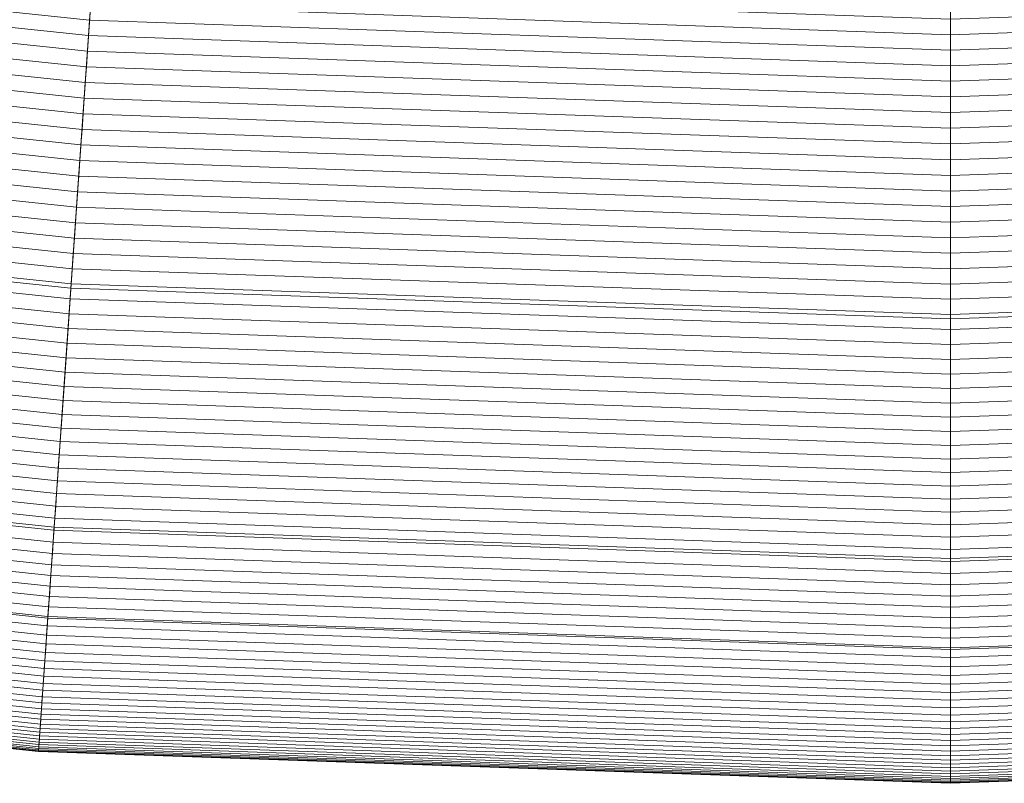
# Model space of a CAD drawing. Header units: centimetres. Extents: x -21.9 to 23.1, y -23 to 22.
# Tile 48 of 191: x -1 to 0.7, y -23 to -21.7. Entities that reach past the tile are written whole.
import ezdxf

# ---------------------------------------------------------------- set-up
doc = ezdxf.new("R2010")
doc.units = ezdxf.units.CM
doc.header["$LTSCALE"] = 2.54
doc.layers.add('Lucido design-1', color=7, linetype='Continuous')

# ---------------------------------------------------------------- blocks, each defined once
blk = doc.blocks.new('Gruppo-2-1')
at = {"color": 5, "linetype": 'Continuous', "lineweight": 9}
for points in [[(-1.4964, -10.2915, -940.4271), (-0.809, -10.4127, -940.4271), (-2.4934, -22.3979, -940.4271), (-4.0127, -22.13, -940.4271)], [(-1.4964, -10.2915, -940.4271), (-0.809, -10.4127, -940.4271), (-2.4934, -22.3979, -940.4271), (-4.0127, -22.13, -940.4271)], [(-0.809, -10.4127, -940.4271), (-0.1148, -10.4856, -940.4271), (-0.9591, -22.5591, -940.4271), (-2.4934, -22.3979, -940.4271)], [(-0.809, -10.4127, -940.4271), (-0.1148, -10.4856, -940.4271), (-0.9591, -22.5591, -940.4271), (-2.4934, -22.3979, -940.4271)], [(-0.1148, -10.4856, -940.4271), (0.5828, -10.51, -940.4271), (0.5828, -22.613, -940.4271), (-0.9591, -22.5591, -940.4271)], [(-0.1148, -10.4856, -940.4271), (0.5828, -10.51, -940.4271), (0.5828, -22.613, -940.4271), (-0.9591, -22.5591, -940.4271)], [(0.5828, -10.51, -940.4271), (1.2803, -10.4856, -940.4271), (2.1246, -22.5591, -940.4271), (0.5828, -22.613, -940.4271)], [(0.5828, -10.51, -940.4271), (1.2803, -10.4856, -940.4271), (2.1246, -22.5591, -940.4271), (0.5828, -22.613, -940.4271)], [(0.5828, -10.51, -940.4271), (0.5828, -22.613, -940.4271), (0.5828, -22.613, -940.4271)], [(0.5828, -10.51, -940.4271), (0.5828, -22.613, -940.4271), (0.5828, -22.613, -940.4271)], [(-2.5472, -22.7811, -1001.3271), (-0.9861, -22.9452, -1001.3271), (-0.2613, -12.5805, -1001.3271), (-1.1012, -12.4922, -1001.3271)], [(-2.4934, -22.3979, -1001.3271), (-0.9591, -22.5591, -1001.3271), (-0.2613, -12.5805, -1001.3271), (-1.1012, -12.4922, -1001.3271)], [(-1.1012, -12.4922, -1010.9271), (-0.2613, -12.5805, -1010.9271), (-0.9303, -22.1484, -1010.9271), (-2.4361, -21.9901, -1010.9271)], [(-0.9861, -22.9452, -1001.3271), (0.5828, -23, -1001.3271), (0.5828, -12.61, -1001.3271), (-0.2613, -12.5805, -1001.3271)], [(-0.9591, -22.5591, -1001.3271), (0.5828, -22.613, -1001.3271), (0.5828, -12.61, -1001.3271), (-0.2613, -12.5805, -1001.3271)], [(-0.2613, -12.5805, -1010.9271), (0.5828, -12.61, -1010.9271), (0.5828, -22.2012, -1010.9271), (-0.9303, -22.1484, -1010.9271)], [(0.5828, -23, -1001.3271), (2.1516, -22.9452, -1001.3271), (1.4268, -12.5805, -1001.3271), (0.5828, -12.61, -1001.3271)], [(0.5828, -12.61, -1010.9271), (1.4268, -12.5805, -1010.9271), (2.0959, -22.1484, -1010.9271), (0.5828, -22.2012, -1010.9271)], [(0.5828, -22.613, -1001.3271), (2.1246, -22.5591, -1001.3271), (1.4268, -12.5805, -1001.3271), (0.5828, -12.61, -1001.3271)], [(0.5828, -23, -1001.3271), (0.5828, -12.61, -1001.3271), (0.5828, -12.61, -1001.3271)], [(0.5828, -23, -1001.3271), (0.5828, -23, -1001.3271), (0.5828, -12.61, -1001.3271)], [(0.5828, -12.61, -1010.9271), (0.5828, -22.2012, -1010.9271), (0.5828, -22.2012, -1010.9271)], [(0.5828, -22.613, -1001.3271), (0.5828, -12.61, -1001.3271), (0.5828, -12.61, -1001.3271)], [(-2.3717, -21.5322, -922.9392), (-0.8981, -21.6871, -922.9392), (-0.8962, -21.6605, -922.9434), (-2.368, -21.5058, -922.9434)], [(-2.3754, -21.5587, -922.9355), (-0.9, -21.7138, -922.9355), (-0.8981, -21.6871, -922.9392), (-2.3717, -21.5322, -922.9392)], [(-2.3792, -21.5853, -922.9325), (-0.9018, -21.7405, -922.9325), (-0.9, -21.7138, -922.9355), (-2.3754, -21.5587, -922.9355)], [(-2.3829, -21.6119, -922.9302), (-0.9037, -21.7674, -922.9302), (-0.9018, -21.7405, -922.9325), (-2.3792, -21.5853, -922.9325)], [(-2.3867, -21.6386, -922.9286), (-0.9056, -21.7943, -922.9286), (-0.9037, -21.7674, -922.9302), (-2.3829, -21.6119, -922.9302)], [(-2.3904, -21.6653, -922.9276), (-0.9075, -21.8212, -922.9276), (-0.9056, -21.7943, -922.9286), (-2.3867, -21.6386, -922.9286)], [(-0.8962, -21.6605, -922.9434), (0.5828, -21.7122, -922.9434), (0.5828, -21.6856, -922.9484), (-0.8944, -21.634, -922.9484)], [(0.5828, -21.7122, -922.9434), (2.0618, -21.6605, -922.9434), (2.0599, -21.634, -922.9484), (0.5828, -21.6856, -922.9484)], [(-0.8981, -21.6871, -922.9392), (0.5828, -21.7388, -922.9392), (0.5828, -21.7122, -922.9434), (-0.8962, -21.6605, -922.9434)], [(0.5828, -21.7388, -922.9392), (2.0636, -21.6871, -922.9392), (2.0618, -21.6605, -922.9434), (0.5828, -21.7122, -922.9434)], [(-2.3942, -21.692, -922.9271), (-0.9093, -21.8481, -922.9271), (-0.9075, -21.8212, -922.9276), (-2.3904, -21.6653, -922.9276)], [(-2.3979, -21.7188, -922.9276), (-0.9112, -21.875, -922.9276), (-0.9093, -21.8481, -922.9271), (-2.3942, -21.692, -922.9271)], [(-2.3942, -21.692, -922.9271), (-0.9093, -21.8481, -922.9271), (-2.3942, -21.692, -922.9271)], [(-2.3942, -21.692, -922.9271), (-0.9093, -21.8481, -922.9271), (-0.9093, -21.8481, -922.9271)], [(-0.9, -21.7138, -922.9355), (0.5828, -21.7656, -922.9355), (0.5828, -21.7388, -922.9392), (-0.8981, -21.6871, -922.9392)], [(0.5828, -21.7122, -922.9434), (0.5828, -21.6856, -922.9484), (0.5828, -21.6856, -922.9484)], [(0.5828, -21.7656, -922.9355), (2.0655, -21.7138, -922.9355), (2.0636, -21.6871, -922.9392), (0.5828, -21.7388, -922.9392)], [(-2.4017, -21.7455, -922.9286), (-0.9131, -21.9019, -922.9286), (-0.9112, -21.875, -922.9276), (-2.3979, -21.7188, -922.9276)], [(-0.9018, -21.7405, -922.9325), (0.5828, -21.7924, -922.9325), (0.5828, -21.7656, -922.9355), (-0.9, -21.7138, -922.9355)], [(0.5828, -21.7388, -922.9392), (0.5828, -21.7122, -922.9434), (0.5828, -21.7122, -922.9434)], [(0.5828, -21.7924, -922.9325), (2.0673, -21.7405, -922.9325), (2.0655, -21.7138, -922.9355), (0.5828, -21.7656, -922.9355)], [(-0.9037, -21.7674, -922.9302), (0.5828, -21.8193, -922.9302), (0.5828, -21.7924, -922.9325), (-0.9018, -21.7405, -922.9325)], [(0.5828, -21.7656, -922.9355), (0.5828, -21.7388, -922.9392), (0.5828, -21.7388, -922.9392)], [(0.5828, -21.8193, -922.9302), (2.0692, -21.7674, -922.9302), (2.0673, -21.7405, -922.9325), (0.5828, -21.7924, -922.9325)], [(-2.4054, -21.7721, -922.9302), (-0.915, -21.9288, -922.9302), (-0.9131, -21.9019, -922.9286), (-2.4017, -21.7455, -922.9286)], [(-2.4092, -21.7988, -922.9325), (-0.9169, -21.9556, -922.9325), (-0.915, -21.9288, -922.9302), (-2.4054, -21.7721, -922.9302)], [(-0.9056, -21.7943, -922.9286), (0.5828, -21.8462, -922.9286), (0.5828, -21.8193, -922.9302), (-0.9037, -21.7674, -922.9302)], [(0.5828, -21.7924, -922.9325), (0.5828, -21.7656, -922.9355), (0.5828, -21.7656, -922.9355)], [(0.5828, -21.8462, -922.9286), (2.0711, -21.7943, -922.9286), (2.0692, -21.7674, -922.9302), (0.5828, -21.8193, -922.9302)], [(-0.9075, -21.8212, -922.9276), (0.5828, -21.8732, -922.9276), (0.5828, -21.8462, -922.9286), (-0.9056, -21.7943, -922.9286)], [(0.5828, -21.8193, -922.9302), (0.5828, -21.7924, -922.9325), (0.5828, -21.7924, -922.9325)], [(0.5828, -21.8732, -922.9276), (2.073, -21.8212, -922.9276), (2.0711, -21.7943, -922.9286), (0.5828, -21.8462, -922.9286)], [(-2.4129, -21.8253, -922.9355), (-0.9187, -21.9824, -922.9355), (-0.9169, -21.9556, -922.9325), (-2.4092, -21.7988, -922.9325)], [(-2.4166, -21.8518, -922.9392), (-0.9206, -22.0091, -922.9392), (-0.9187, -21.9824, -922.9355), (-2.4129, -21.8253, -922.9355)], [(-0.9093, -21.8481, -922.9271), (0.5828, -21.9002, -922.9271), (0.5828, -21.8732, -922.9276), (-0.9075, -21.8212, -922.9276)], [(0.5828, -21.8462, -922.9286), (0.5828, -21.8193, -922.9302), (0.5828, -21.8193, -922.9302)], [(0.5828, -21.9002, -922.9271), (2.0749, -21.8481, -922.9271), (2.073, -21.8212, -922.9276), (0.5828, -21.8732, -922.9276)], [(0.5828, -21.8732, -922.9276), (0.5828, -21.8462, -922.9286), (0.5828, -21.8462, -922.9286)], [(-2.4203, -21.8782, -922.9434), (-0.9225, -22.0357, -922.9434), (-0.9206, -22.0091, -922.9392), (-2.4166, -21.8518, -922.9392)], [(-0.9112, -21.875, -922.9276), (0.5828, -21.9272, -922.9276), (0.5828, -21.9002, -922.9271), (-0.9093, -21.8481, -922.9271)], [(-0.9093, -21.8481, -922.9271), (0.5828, -21.9002, -922.9271), (-0.9093, -21.8481, -922.9271)], [(-0.9093, -21.8481, -922.9271), (0.5828, -21.9002, -922.9271), (0.5828, -21.9002, -922.9271)], [(0.5828, -21.9002, -922.9271), (2.0749, -21.8481, -922.9271), (0.5828, -21.9002, -922.9271)], [(0.5828, -21.9002, -922.9271), (2.0749, -21.8481, -922.9271), (2.0749, -21.8481, -922.9271)], [(0.5828, -21.9272, -922.9276), (2.0767, -21.875, -922.9276), (2.0749, -21.8481, -922.9271), (0.5828, -21.9002, -922.9271)], [(-2.424, -21.9045, -922.9484), (-0.9243, -22.0621, -922.9484), (-0.9225, -22.0357, -922.9434), (-2.4203, -21.8782, -922.9434)], [(-0.9131, -21.9019, -922.9286), (0.5828, -21.9542, -922.9286), (0.5828, -21.9272, -922.9276), (-0.9112, -21.875, -922.9276)], [(0.5828, -21.9002, -922.9271), (0.5828, -21.8732, -922.9276), (0.5828, -21.8732, -922.9276)], [(0.5828, -21.9542, -922.9286), (2.0786, -21.9019, -922.9286), (2.0767, -21.875, -922.9276), (0.5828, -21.9272, -922.9276)], [(-2.4277, -21.9306, -922.954), (-0.9262, -22.0885, -922.954), (-0.9243, -22.0621, -922.9484), (-2.424, -21.9045, -922.9484)], [(-0.915, -21.9288, -922.9302), (0.5828, -21.9811, -922.9302), (0.5828, -21.9542, -922.9286), (-0.9131, -21.9019, -922.9286)], [(0.5828, -21.9272, -922.9276), (0.5828, -21.9002, -922.9271), (0.5828, -21.9002, -922.9271)], [(0.5828, -21.9811, -922.9302), (2.0805, -21.9288, -922.9302), (2.0786, -21.9019, -922.9286), (0.5828, -21.9542, -922.9286)], [(-2.4314, -21.9567, -922.9602), (-0.928, -22.1147, -922.9602), (-0.9262, -22.0885, -922.954), (-2.4277, -21.9306, -922.954)], [(-0.9169, -21.9556, -922.9325), (0.5828, -22.008, -922.9325), (0.5828, -21.9811, -922.9302), (-0.915, -21.9288, -922.9302)], [(0.5828, -21.9542, -922.9286), (0.5828, -21.9272, -922.9276), (0.5828, -21.9272, -922.9276)], [(0.5828, -22.008, -922.9325), (2.0824, -21.9556, -922.9325), (2.0805, -21.9288, -922.9302), (0.5828, -21.9811, -922.9302)], [(-2.435, -21.9825, -922.9671), (-0.9298, -22.1407, -922.9671), (-0.928, -22.1147, -922.9602), (-2.4314, -21.9567, -922.9602)], [(-0.9187, -21.9824, -922.9355), (0.5828, -22.0348, -922.9355), (0.5828, -22.008, -922.9325), (-0.9169, -21.9556, -922.9325)], [(0.5828, -21.9811, -922.9302), (0.5828, -21.9542, -922.9286), (0.5828, -21.9542, -922.9286)], [(0.5828, -22.0348, -922.9355), (2.0843, -21.9824, -922.9355), (2.0824, -21.9556, -922.9325), (0.5828, -22.008, -922.9325)], [(0.5828, -22.008, -922.9325), (0.5828, -21.9811, -922.9302), (0.5828, -21.9811, -922.9302)], [(-2.4361, -21.9901, -1010.1271), (-0.9303, -22.1484, -1010.1271), (-0.9861, -22.9452, -1010.1271), (-2.5472, -22.7811, -1010.1271)], [(-2.4386, -22.0082, -922.9746), (-0.9316, -22.1666, -922.9746), (-0.9298, -22.1407, -922.9671), (-2.435, -21.9825, -922.9671)], [(-2.4361, -21.9901, -1010.9271), (-0.9303, -22.1484, -1010.9271), (-0.9303, -22.1484, -1010.1271), (-2.4361, -21.9901, -1010.1271)], [(-0.9206, -22.0091, -922.9392), (0.5828, -22.0616, -922.9392), (0.5828, -22.0348, -922.9355), (-0.9187, -21.9824, -922.9355)], [(0.5828, -22.0616, -922.9392), (2.0861, -22.0091, -922.9392), (2.0843, -21.9824, -922.9355), (0.5828, -22.0348, -922.9355)], [(-2.4422, -22.0337, -922.9828), (-0.9334, -22.1922, -922.9828), (-0.9316, -22.1666, -922.9746), (-2.4386, -22.0082, -922.9746)], [(-0.9225, -22.0357, -922.9434), (0.5828, -22.0882, -922.9434), (0.5828, -22.0616, -922.9392), (-0.9206, -22.0091, -922.9392)], [(0.5828, -22.0348, -922.9355), (0.5828, -22.008, -922.9325), (0.5828, -22.008, -922.9325)], [(0.5828, -22.0882, -922.9434), (2.088, -22.0357, -922.9434), (2.0861, -22.0091, -922.9392), (0.5828, -22.0616, -922.9392)], [(-2.4457, -22.0589, -922.9915), (-0.9352, -22.2177, -922.9915), (-0.9334, -22.1922, -922.9828), (-2.4422, -22.0337, -922.9828)], [(-0.9243, -22.0621, -922.9484), (0.5828, -22.1148, -922.9484), (0.5828, -22.0882, -922.9434), (-0.9225, -22.0357, -922.9434)], [(0.5828, -22.0616, -922.9392), (0.5828, -22.0348, -922.9355), (0.5828, -22.0348, -922.9355)], [(0.5828, -22.1148, -922.9484), (2.0898, -22.0621, -922.9484), (2.088, -22.0357, -922.9434), (0.5828, -22.0882, -922.9434)], [(-2.4493, -22.084, -923.0009), (-0.937, -22.2429, -923.0009), (-0.9352, -22.2177, -922.9915), (-2.4457, -22.0589, -922.9915)], [(-0.9262, -22.0885, -922.954), (0.5828, -22.1412, -922.954), (0.5828, -22.1148, -922.9484), (-0.9243, -22.0621, -922.9484)], [(0.5828, -22.0882, -922.9434), (0.5828, -22.0616, -922.9392), (0.5828, -22.0616, -922.9392)], [(0.5828, -22.1412, -922.954), (2.0917, -22.0885, -922.954), (2.0898, -22.0621, -922.9484), (0.5828, -22.1148, -922.9484)], [(-2.4528, -22.1088, -923.011), (-0.9387, -22.2679, -923.011), (-0.937, -22.2429, -923.0009), (-2.4493, -22.084, -923.0009)], [(-0.928, -22.1147, -922.9602), (0.5828, -22.1674, -922.9602), (0.5828, -22.1412, -922.954), (-0.9262, -22.0885, -922.954)], [(0.5828, -22.1148, -922.9484), (0.5828, -22.0882, -922.9434), (0.5828, -22.0882, -922.9434)], [(0.5828, -22.1674, -922.9602), (2.0935, -22.1147, -922.9602), (2.0917, -22.0885, -922.954), (0.5828, -22.1412, -922.954)], [(-2.4562, -22.1334, -923.0216), (-0.9404, -22.2927, -923.0216), (-0.9387, -22.2679, -923.011), (-2.4528, -22.1088, -923.011)], [(-0.9298, -22.1407, -922.9671), (0.5828, -22.1935, -922.9671), (0.5828, -22.1674, -922.9602), (-0.928, -22.1147, -922.9602)], [(0.5828, -22.1935, -922.9671), (2.0953, -22.1407, -922.9671), (2.0935, -22.1147, -922.9602), (0.5828, -22.1674, -922.9602)], [(0.5828, -22.1412, -922.954), (0.5828, -22.1148, -922.9484), (0.5828, -22.1148, -922.9484)], [(-2.4596, -22.1577, -923.0328), (-0.9421, -22.3172, -923.0328), (-0.9404, -22.2927, -923.0216), (-2.4562, -22.1334, -923.0216)], [(-0.9303, -22.1484, -1010.1271), (0.5828, -22.2012, -1010.1271), (0.5828, -23, -1010.1271), (-0.9861, -22.9452, -1010.1271)], [(-0.9316, -22.1666, -922.9746), (0.5828, -22.2194, -922.9746), (0.5828, -22.1935, -922.9671), (-0.9298, -22.1407, -922.9671)], [(-0.9303, -22.1484, -1010.9271), (0.5828, -22.2012, -1010.9271), (0.5828, -22.2012, -1010.1271), (-0.9303, -22.1484, -1010.1271)], [(0.5828, -22.2194, -922.9746), (2.0971, -22.1666, -922.9746), (2.0953, -22.1407, -922.9671), (0.5828, -22.1935, -922.9671)], [(0.5828, -22.1674, -922.9602), (0.5828, -22.1412, -922.954), (0.5828, -22.1412, -922.954)], [(0.5828, -22.2012, -1010.1271), (2.0959, -22.1484, -1010.1271), (2.1516, -22.9452, -1010.1271), (0.5828, -23, -1010.1271)], [(0.5828, -22.2012, -1010.9271), (2.0959, -22.1484, -1010.9271), (2.0959, -22.1484, -1010.1271), (0.5828, -22.2012, -1010.1271)], [(-2.463, -22.1817, -923.0447), (-0.9438, -22.3414, -923.0447), (-0.9421, -22.3172, -923.0328), (-2.4596, -22.1577, -923.0328)], [(-0.9334, -22.1922, -922.9828), (0.5828, -22.2452, -922.9828), (0.5828, -22.2194, -922.9746), (-0.9316, -22.1666, -922.9746)], [(0.5828, -22.2452, -922.9828), (2.0989, -22.1922, -922.9828), (2.0971, -22.1666, -922.9746), (0.5828, -22.2194, -922.9746)], [(0.5828, -22.1935, -922.9671), (0.5828, -22.1674, -922.9602), (0.5828, -22.1674, -922.9602)], [(-2.4663, -22.2054, -923.0571), (-0.9455, -22.3653, -923.0571), (-0.9438, -22.3414, -923.0447), (-2.463, -22.1817, -923.0447)], [(-0.9352, -22.2177, -922.9915), (0.5828, -22.2707, -922.9915), (0.5828, -22.2452, -922.9828), (-0.9334, -22.1922, -922.9828)], [(0.5828, -22.2707, -922.9915), (2.1007, -22.2177, -922.9915), (2.0989, -22.1922, -922.9828), (0.5828, -22.2452, -922.9828)], [(0.5828, -22.2194, -922.9746), (0.5828, -22.1935, -922.9671), (0.5828, -22.1935, -922.9671)], [(0.5828, -22.2012, -1010.1271), (0.5828, -23, -1010.1271), (0.5828, -23, -1010.1271)], [(0.5828, -22.2012, -1010.9271), (0.5828, -22.2012, -1010.1271), (0.5828, -22.2012, -1010.1271)], [(-2.4696, -22.2288, -923.0701), (-0.9472, -22.3889, -923.0701), (-0.9455, -22.3653, -923.0571), (-2.4663, -22.2054, -923.0571)], [(-0.937, -22.2429, -923.0009), (0.5828, -22.296, -923.0009), (0.5828, -22.2707, -922.9915), (-0.9352, -22.2177, -922.9915)], [(0.5828, -22.296, -923.0009), (2.1025, -22.2429, -923.0009), (2.1007, -22.2177, -922.9915), (0.5828, -22.2707, -922.9915)], [(0.5828, -22.2452, -922.9828), (0.5828, -22.2194, -922.9746), (0.5828, -22.2194, -922.9746)], [(-2.4729, -22.2519, -923.0837), (-0.9488, -22.4121, -923.0837), (-0.9472, -22.3889, -923.0701), (-2.4696, -22.2288, -923.0701)], [(-2.4761, -22.2747, -923.0979), (-0.9504, -22.435, -923.0979), (-0.9488, -22.4121, -923.0837), (-2.4729, -22.2519, -923.0837)], [(-0.9387, -22.2679, -923.011), (0.5828, -22.3211, -923.011), (0.5828, -22.296, -923.0009), (-0.937, -22.2429, -923.0009)], [(0.5828, -22.3211, -923.011), (2.1042, -22.2679, -923.011), (2.1025, -22.2429, -923.0009), (0.5828, -22.296, -923.0009)], [(0.5828, -22.2707, -922.9915), (0.5828, -22.2452, -922.9828), (0.5828, -22.2452, -922.9828)], [(-0.9404, -22.2927, -923.0216), (0.5828, -22.3459, -923.0216), (0.5828, -22.3211, -923.011), (-0.9387, -22.2679, -923.011)], [(0.5828, -22.3459, -923.0216), (2.106, -22.2927, -923.0216), (2.1042, -22.2679, -923.011), (0.5828, -22.3211, -923.011)], [(-2.4792, -22.2971, -923.1126), (-0.952, -22.4576, -923.1126), (-0.9504, -22.435, -923.0979), (-2.4761, -22.2747, -923.0979)], [(0.5828, -22.296, -923.0009), (0.5828, -22.2707, -922.9915), (0.5828, -22.2707, -922.9915)], [(-2.4823, -22.3191, -923.1279), (-0.9535, -22.4798, -923.1279), (-0.952, -22.4576, -923.1126), (-2.4792, -22.2971, -923.1126)], [(-0.9421, -22.3172, -923.0328), (0.5828, -22.3704, -923.0328), (0.5828, -22.3459, -923.0216), (-0.9404, -22.2927, -923.0216)], [(0.5828, -22.3704, -923.0328), (2.1077, -22.3172, -923.0328), (2.106, -22.2927, -923.0216), (0.5828, -22.3459, -923.0216)], [(0.5828, -22.3211, -923.011), (0.5828, -22.296, -923.0009), (0.5828, -22.296, -923.0009)], [(-2.4854, -22.3408, -923.1437), (-0.955, -22.5016, -923.1437), (-0.9535, -22.4798, -923.1279), (-2.4823, -22.3191, -923.1279)], [(-0.9438, -22.3414, -923.0447), (0.5828, -22.3947, -923.0447), (0.5828, -22.3704, -923.0328), (-0.9421, -22.3172, -923.0328)], [(0.5828, -22.3947, -923.0447), (2.1094, -22.3414, -923.0447), (2.1077, -22.3172, -923.0328), (0.5828, -22.3704, -923.0328)], [(0.5828, -22.3459, -923.0216), (0.5828, -22.3211, -923.011), (0.5828, -22.3211, -923.011)], [(-2.4883, -22.3621, -923.16), (-0.9565, -22.5231, -923.16), (-0.955, -22.5016, -923.1437), (-2.4854, -22.3408, -923.1437)], [(-0.9455, -22.3653, -923.0571), (0.5828, -22.4186, -923.0571), (0.5828, -22.3947, -923.0447), (-0.9438, -22.3414, -923.0447)], [(0.5828, -22.4186, -923.0571), (2.111, -22.3653, -923.0571), (2.1094, -22.3414, -923.0447), (0.5828, -22.3947, -923.0447)], [(0.5828, -22.3704, -923.0328), (0.5828, -22.3459, -923.0216), (0.5828, -22.3459, -923.0216)], [(-2.4913, -22.3829, -923.1769), (-0.958, -22.5441, -923.1769), (-0.9565, -22.5231, -923.16), (-2.4883, -22.3621, -923.16)], [(-0.9472, -22.3889, -923.0701), (0.5828, -22.4423, -923.0701), (0.5828, -22.4186, -923.0571), (-0.9455, -22.3653, -923.0571)], [(0.5828, -22.4423, -923.0701), (2.1127, -22.3889, -923.0701), (2.111, -22.3653, -923.0571), (0.5828, -22.4186, -923.0571)], [(0.5828, -22.3947, -923.0447), (0.5828, -22.3704, -923.0328), (0.5828, -22.3704, -923.0328)], [(-2.4942, -22.4034, -923.1943), (-0.9595, -22.5647, -923.1943), (-0.958, -22.5441, -923.1769), (-2.4913, -22.3829, -923.1769)], [(-2.4934, -22.3979, -940.9271), (-0.9591, -22.5591, -940.9271), (-0.9861, -22.9452, -940.9271), (-2.5472, -22.7811, -940.9271)], [(-2.4934, -22.3979, -941.3271), (-0.9591, -22.5591, -941.3271), (-0.97, -22.7158, -941.3271), (-2.5152, -22.5534, -941.3271)], [(-2.5152, -22.5534, -1000.9271), (-0.97, -22.7158, -1000.9271), (-0.9591, -22.5591, -1000.9271), (-2.4934, -22.3979, -1000.9271)], [(-2.497, -22.4234, -923.2122), (-0.9609, -22.5849, -923.2122), (-0.9595, -22.5647, -923.1943), (-2.4942, -22.4034, -923.1943)], [(-2.4934, -22.3979, -940.4271), (-0.9591, -22.5591, -940.4271), (-0.9591, -22.5591, -941.3271), (-2.4934, -22.3979, -941.3271)], [(-2.4934, -22.3979, -1000.9271), (-0.9591, -22.5591, -1000.9271), (-0.9591, -22.5591, -1001.3271), (-2.4934, -22.3979, -1001.3271)], [(-2.4934, -22.3979, -940.4271), (-0.9591, -22.5591, -940.4271), (-0.9591, -22.5591, -940.9271), (-2.4934, -22.3979, -940.9271)], [(-0.9488, -22.4121, -923.0837), (0.5828, -22.4656, -923.0837), (0.5828, -22.4423, -923.0701), (-0.9472, -22.3889, -923.0701)], [(0.5828, -22.4656, -923.0837), (2.1143, -22.4121, -923.0837), (2.1127, -22.3889, -923.0701), (0.5828, -22.4423, -923.0701)], [(0.5828, -22.4186, -923.0571), (0.5828, -22.3947, -923.0447), (0.5828, -22.3947, -923.0447)], [(-0.9504, -22.435, -923.0979), (0.5828, -22.4886, -923.0979), (0.5828, -22.4656, -923.0837), (-0.9488, -22.4121, -923.0837)], [(0.5828, -22.4886, -923.0979), (2.1159, -22.435, -923.0979), (2.1143, -22.4121, -923.0837), (0.5828, -22.4656, -923.0837)], [(0.5828, -22.4423, -923.0701), (0.5828, -22.4186, -923.0571), (0.5828, -22.4186, -923.0571)], [(-2.4997, -22.443, -923.2305), (-0.9622, -22.6046, -923.2305), (-0.9609, -22.5849, -923.2122), (-2.497, -22.4234, -923.2122)], [(-0.952, -22.4576, -923.1126), (0.5828, -22.5112, -923.1126), (0.5828, -22.4886, -923.0979), (-0.9504, -22.435, -923.0979)], [(0.5828, -22.5112, -923.1126), (2.1175, -22.4576, -923.1126), (2.1159, -22.435, -923.0979), (0.5828, -22.4886, -923.0979)], [(-2.5024, -22.4621, -923.2494), (-0.9636, -22.6239, -923.2494), (-0.9622, -22.6046, -923.2305), (-2.4997, -22.443, -923.2305)], [(0.5828, -22.4656, -923.0837), (0.5828, -22.4423, -923.0701), (0.5828, -22.4423, -923.0701)], [(-2.505, -22.4808, -923.2687), (-0.9649, -22.6427, -923.2687), (-0.9636, -22.6239, -923.2494), (-2.5024, -22.4621, -923.2494)], [(-0.9535, -22.4798, -923.1279), (0.5828, -22.5335, -923.1279), (0.5828, -22.5112, -923.1126), (-0.952, -22.4576, -923.1126)], [(0.5828, -22.5335, -923.1279), (2.119, -22.4798, -923.1279), (2.1175, -22.4576, -923.1126), (0.5828, -22.5112, -923.1126)], [(0.5828, -22.4886, -923.0979), (0.5828, -22.4656, -923.0837), (0.5828, -22.4656, -923.0837)], [(-2.5076, -22.499, -923.2885), (-0.9662, -22.661, -923.2885), (-0.9649, -22.6427, -923.2687), (-2.505, -22.4808, -923.2687)], [(-0.955, -22.5016, -923.1437), (0.5828, -22.5553, -923.1437), (0.5828, -22.5335, -923.1279), (-0.9535, -22.4798, -923.1279)], [(0.5828, -22.5553, -923.1437), (2.1206, -22.5016, -923.1437), (2.119, -22.4798, -923.1279), (0.5828, -22.5335, -923.1279)], [(0.5828, -22.5112, -923.1126), (0.5828, -22.4886, -923.0979), (0.5828, -22.4886, -923.0979)], [(-2.5101, -22.5167, -923.3087), (-0.9674, -22.6788, -923.3087), (-0.9662, -22.661, -923.2885), (-2.5076, -22.499, -923.2885)], [(-0.9565, -22.5231, -923.16), (0.5828, -22.5768, -923.16), (0.5828, -22.5553, -923.1437), (-0.955, -22.5016, -923.1437)], [(0.5828, -22.5768, -923.16), (2.1221, -22.5231, -923.16), (2.1206, -22.5016, -923.1437), (0.5828, -22.5553, -923.1437)], [(-2.5125, -22.5339, -923.3293), (-0.9686, -22.6962, -923.3293), (-0.9674, -22.6788, -923.3087), (-2.5101, -22.5167, -923.3087)], [(-0.958, -22.5441, -923.1769), (0.5828, -22.5979, -923.1769), (0.5828, -22.5768, -923.16), (-0.9565, -22.5231, -923.16)], [(0.5828, -22.5335, -923.1279), (0.5828, -22.5112, -923.1126), (0.5828, -22.5112, -923.1126)], [(0.5828, -22.5979, -923.1769), (2.1235, -22.5441, -923.1769), (2.1221, -22.5231, -923.16), (0.5828, -22.5768, -923.16)], [(-2.5148, -22.5506, -923.3504), (-0.9698, -22.713, -923.3504), (-0.9686, -22.6962, -923.3293), (-2.5125, -22.5339, -923.3293)], [(0.5828, -22.5553, -923.1437), (0.5828, -22.5335, -923.1279), (0.5828, -22.5335, -923.1279)], [(-2.5171, -22.5668, -923.3719), (-0.971, -22.7293, -923.3719), (-0.9698, -22.713, -923.3504), (-2.5148, -22.5506, -923.3504)], [(-2.5152, -22.5534, -941.3271), (-0.97, -22.7158, -941.3271), (-0.97, -22.7158, -1000.9271), (-2.5152, -22.5534, -1000.9271)], [(-0.9595, -22.5647, -923.1943), (0.5828, -22.6186, -923.1943), (0.5828, -22.5979, -923.1769), (-0.958, -22.5441, -923.1769)], [(0.5828, -22.6186, -923.1943), (2.125, -22.5647, -923.1943), (2.1235, -22.5441, -923.1769), (0.5828, -22.5979, -923.1769)], [(0.5828, -22.5768, -923.16), (0.5828, -22.5553, -923.1437), (0.5828, -22.5553, -923.1437)], [(-2.5193, -22.5825, -923.3938), (-0.9721, -22.7451, -923.3938), (-0.971, -22.7293, -923.3719), (-2.5171, -22.5668, -923.3719)], [(-0.9591, -22.5591, -940.9271), (0.5828, -22.613, -940.9271), (0.5828, -23, -940.9271), (-0.9861, -22.9452, -940.9271)], [(-0.9591, -22.5591, -941.3271), (0.5828, -22.613, -941.3271), (0.5828, -22.77, -941.3271), (-0.97, -22.7158, -941.3271)], [(-0.97, -22.7158, -1000.9271), (0.5828, -22.77, -1000.9271), (0.5828, -22.613, -1000.9271), (-0.9591, -22.5591, -1000.9271)], [(-0.9609, -22.5849, -923.2122), (0.5828, -22.6388, -923.2122), (0.5828, -22.6186, -923.1943), (-0.9595, -22.5647, -923.1943)], [(-0.9591, -22.5591, -940.4271), (0.5828, -22.613, -940.4271), (0.5828, -22.613, -941.3271), (-0.9591, -22.5591, -941.3271)], [(-0.9591, -22.5591, -1000.9271), (0.5828, -22.613, -1000.9271), (0.5828, -22.613, -1001.3271), (-0.9591, -22.5591, -1001.3271)], [(-0.9591, -22.5591, -940.4271), (0.5828, -22.613, -940.4271), (0.5828, -22.613, -940.9271), (-0.9591, -22.5591, -940.9271)], [(0.5828, -22.613, -941.3271), (2.1246, -22.5591, -941.3271), (2.1355, -22.7158, -941.3271), (0.5828, -22.77, -941.3271)], [(0.5828, -22.613, -940.4271), (2.1246, -22.5591, -940.4271), (2.1246, -22.5591, -941.3271), (0.5828, -22.613, -941.3271)], [(0.5828, -22.613, -1000.9271), (2.1246, -22.5591, -1000.9271), (2.1246, -22.5591, -1001.3271), (0.5828, -22.613, -1001.3271)], [(0.5828, -22.77, -1000.9271), (2.1355, -22.7158, -1000.9271), (2.1246, -22.5591, -1000.9271), (0.5828, -22.613, -1000.9271)], [(0.5828, -22.613, -940.9271), (2.1246, -22.5591, -940.9271), (2.1516, -22.9452, -940.9271), (0.5828, -23, -940.9271)], [(0.5828, -22.613, -940.4271), (2.1246, -22.5591, -940.4271), (2.1246, -22.5591, -940.9271), (0.5828, -22.613, -940.9271)], [(0.5828, -22.6388, -923.2122), (2.1264, -22.5849, -923.2122), (2.125, -22.5647, -923.1943), (0.5828, -22.6186, -923.1943)], [(-2.5214, -22.5976, -923.416), (-0.9731, -22.7603, -923.416), (-0.9721, -22.7451, -923.3938), (-2.5193, -22.5825, -923.3938)], [(-0.9622, -22.6046, -923.2305), (0.5828, -22.6586, -923.2305), (0.5828, -22.6388, -923.2122), (-0.9609, -22.5849, -923.2122)], [(0.5828, -22.5979, -923.1769), (0.5828, -22.5768, -923.16), (0.5828, -22.5768, -923.16)], [(0.5828, -22.6586, -923.2305), (2.1278, -22.6046, -923.2305), (2.1264, -22.5849, -923.2122), (0.5828, -22.6388, -923.2122)], [(-2.5235, -22.6122, -923.4387), (-0.9742, -22.775, -923.4387), (-0.9731, -22.7603, -923.416), (-2.5214, -22.5976, -923.416)], [(-0.9636, -22.6239, -923.2494), (0.5828, -22.6779, -923.2494), (0.5828, -22.6586, -923.2305), (-0.9622, -22.6046, -923.2305)], [(0.5828, -22.6186, -923.1943), (0.5828, -22.5979, -923.1769), (0.5828, -22.5979, -923.1769)], [(0.5828, -22.6779, -923.2494), (2.1291, -22.6239, -923.2494), (2.1278, -22.6046, -923.2305), (0.5828, -22.6586, -923.2305)], [(-2.5255, -22.6262, -923.4616), (-0.9751, -22.7891, -923.4616), (-0.9742, -22.775, -923.4387), (-2.5235, -22.6122, -923.4387)], [(-0.9649, -22.6427, -923.2687), (0.5828, -22.6967, -923.2687), (0.5828, -22.6779, -923.2494), (-0.9636, -22.6239, -923.2494)], [(0.5828, -22.613, -941.3271), (0.5828, -22.77, -941.3271), (0.5828, -22.77, -941.3271)], [(0.5828, -22.613, -940.4271), (0.5828, -22.613, -941.3271), (0.5828, -22.613, -941.3271)], [(0.5828, -22.613, -1000.9271), (0.5828, -22.613, -1001.3271), (0.5828, -22.613, -1001.3271)], [(0.5828, -22.77, -1000.9271), (0.5828, -22.613, -1000.9271), (0.5828, -22.613, -1000.9271)], [(0.5828, -22.613, -940.9271), (0.5828, -23, -940.9271), (0.5828, -23, -940.9271)], [(0.5828, -22.613, -940.4271), (0.5828, -22.613, -940.9271), (0.5828, -22.613, -940.9271)], [(0.5828, -22.6388, -923.2122), (0.5828, -22.6186, -923.1943), (0.5828, -22.6186, -923.1943)], [(0.5828, -22.6967, -923.2687), (2.1304, -22.6427, -923.2687), (2.1291, -22.6239, -923.2494), (0.5828, -22.6779, -923.2494)], [(-2.5292, -22.6525, -923.5086), (-0.977, -22.8157, -923.5086), (-0.9761, -22.8027, -923.485), (-2.5274, -22.6396, -923.485)], [(-2.5274, -22.6396, -923.485), (-0.9761, -22.8027, -923.485), (-0.9751, -22.7891, -923.4616), (-2.5255, -22.6262, -923.4616)], [(-0.9662, -22.661, -923.2885), (0.5828, -22.7151, -923.2885), (0.5828, -22.6967, -923.2687), (-0.9649, -22.6427, -923.2687)], [(0.5828, -22.6586, -923.2305), (0.5828, -22.6388, -923.2122), (0.5828, -22.6388, -923.2122)], [(0.5828, -22.7151, -923.2885), (2.1317, -22.661, -923.2885), (2.1304, -22.6427, -923.2687), (0.5828, -22.6967, -923.2687)], [(-2.5309, -22.6648, -923.5326), (-0.9779, -22.8281, -923.5326), (-0.977, -22.8157, -923.5086), (-2.5292, -22.6525, -923.5086)], [(0.5828, -22.6779, -923.2494), (0.5828, -22.6586, -923.2305), (0.5828, -22.6586, -923.2305)], [(-2.5341, -22.6877, -923.5814), (-0.9795, -22.8511, -923.5814), (-0.9787, -22.8399, -923.5568), (-2.5325, -22.6766, -923.5568)], [(-2.5325, -22.6766, -923.5568), (-0.9787, -22.8399, -923.5568), (-0.9779, -22.8281, -923.5326), (-2.5309, -22.6648, -923.5326)], [(-0.9674, -22.6788, -923.3087), (0.5828, -22.733, -923.3087), (0.5828, -22.7151, -923.2885), (-0.9662, -22.661, -923.2885)], [(0.5828, -22.733, -923.3087), (2.133, -22.6788, -923.3087), (2.1317, -22.661, -923.2885), (0.5828, -22.7151, -923.2885)], [(-2.5356, -22.6982, -923.6062), (-0.9802, -22.8617, -923.6062), (-0.9795, -22.8511, -923.5814), (-2.5341, -22.6877, -923.5814)], [(-0.9686, -22.6962, -923.3293), (0.5828, -22.7504, -923.3293), (0.5828, -22.733, -923.3087), (-0.9674, -22.6788, -923.3087)], [(0.5828, -22.6967, -923.2687), (0.5828, -22.6779, -923.2494), (0.5828, -22.6779, -923.2494)], [(0.5828, -22.7504, -923.3293), (2.1342, -22.6962, -923.3293), (2.133, -22.6788, -923.3087), (0.5828, -22.733, -923.3087)], [(-2.5383, -22.7175, -923.6565), (-0.9816, -22.8811, -923.6565), (-0.9809, -22.8717, -923.6312), (-2.537, -22.7082, -923.6312)], [(-2.537, -22.7082, -923.6312), (-0.9809, -22.8717, -923.6312), (-0.9802, -22.8617, -923.6062), (-2.5356, -22.6982, -923.6062)], [(-0.9698, -22.713, -923.3504), (0.5828, -22.7672, -923.3504), (0.5828, -22.7504, -923.3293), (-0.9686, -22.6962, -923.3293)], [(0.5828, -22.7672, -923.3504), (2.1353, -22.713, -923.3504), (2.1342, -22.6962, -923.3293), (0.5828, -22.7504, -923.3293)], [(0.5828, -22.7151, -923.2885), (0.5828, -22.6967, -923.2687), (0.5828, -22.6967, -923.2687)], [(-2.5406, -22.7342, -923.7078), (-0.9828, -22.898, -923.7078), (-0.9822, -22.8898, -923.6821), (-2.5395, -22.7262, -923.6821)], [(-2.5395, -22.7262, -923.6821), (-0.9822, -22.8898, -923.6821), (-0.9816, -22.8811, -923.6565), (-2.5383, -22.7175, -923.6565)], [(-0.971, -22.7293, -923.3719), (0.5828, -22.7836, -923.3719), (0.5828, -22.7672, -923.3504), (-0.9698, -22.713, -923.3504)], [(-0.97, -22.7158, -941.3271), (0.5828, -22.77, -941.3271), (0.5828, -22.77, -1000.9271), (-0.97, -22.7158, -1000.9271)], [(0.5828, -22.7836, -923.3719), (2.1365, -22.7293, -923.3719), (2.1353, -22.713, -923.3504), (0.5828, -22.7672, -923.3504)], [(0.5828, -22.733, -923.3087), (0.5828, -22.7151, -923.2885), (0.5828, -22.7151, -923.2885)], [(0.5828, -22.77, -941.3271), (2.1355, -22.7158, -941.3271), (2.1355, -22.7158, -1000.9271), (0.5828, -22.77, -1000.9271)], [(-2.5427, -22.7485, -923.7598), (-0.9838, -22.9123, -923.7598), (-0.9833, -22.9055, -923.7337), (-2.5417, -22.7417, -923.7337)], [(-2.5417, -22.7417, -923.7337), (-0.9833, -22.9055, -923.7337), (-0.9828, -22.898, -923.7078), (-2.5406, -22.7342, -923.7078)], [(-0.9721, -22.7451, -923.3938), (0.5828, -22.7994, -923.3938), (0.5828, -22.7836, -923.3719), (-0.971, -22.7293, -923.3719)], [(0.5828, -22.7994, -923.3938), (2.1376, -22.7451, -923.3938), (2.1365, -22.7293, -923.3719), (0.5828, -22.7836, -923.3719)], [(0.5828, -22.7504, -923.3293), (0.5828, -22.733, -923.3087), (0.5828, -22.733, -923.3087)], [(-2.545, -22.7651, -923.839), (-0.9849, -22.9291, -923.839), (-0.9846, -22.9241, -923.8125), (-2.5443, -22.7602, -923.8125)], [(-2.5443, -22.7602, -923.8125), (-0.9846, -22.9241, -923.8125), (-0.9842, -22.9186, -923.7861), (-2.5435, -22.7547, -923.7861)], [(-2.5435, -22.7547, -923.7861), (-0.9842, -22.9186, -923.7861), (-0.9838, -22.9123, -923.7598), (-2.5427, -22.7485, -923.7598)], [(-0.9742, -22.775, -923.4387), (0.5828, -22.8294, -923.4387), (0.5828, -22.8146, -923.416), (-0.9731, -22.7603, -923.416)], [(-0.9731, -22.7603, -923.416), (0.5828, -22.8146, -923.416), (0.5828, -22.7994, -923.3938), (-0.9721, -22.7451, -923.3938)], [(0.5828, -22.8146, -923.416), (2.1387, -22.7603, -923.416), (2.1376, -22.7451, -923.3938), (0.5828, -22.7994, -923.3938)], [(0.5828, -22.7672, -923.3504), (0.5828, -22.7504, -923.3293), (0.5828, -22.7504, -923.3293)], [(0.5828, -22.8294, -923.4387), (2.1397, -22.775, -923.4387), (2.1387, -22.7603, -923.416), (0.5828, -22.8146, -923.416)], [(-2.5471, -22.7798, -923.9731), (-0.986, -22.9439, -923.9731), (-0.9859, -22.9422, -923.9462), (-2.5468, -22.7782, -923.9462)], [(-2.5468, -22.7782, -923.9462), (-0.9859, -22.9422, -923.9462), (-0.9857, -22.9399, -923.9193), (-2.5465, -22.7759, -923.9193)], [(-2.5465, -22.7759, -923.9193), (-0.9857, -22.9399, -923.9193), (-0.9855, -22.937, -923.8924), (-2.5461, -22.7729, -923.8924)], [(-2.5461, -22.7729, -923.8924), (-0.9855, -22.937, -923.8924), (-0.9852, -22.9333, -923.8657), (-2.5456, -22.7693, -923.8657)], [(-2.5456, -22.7693, -923.8657), (-0.9852, -22.9333, -923.8657), (-0.9849, -22.9291, -923.839), (-2.545, -22.7651, -923.839)], [(-0.9751, -22.7891, -923.4616), (0.5828, -22.8435, -923.4616), (0.5828, -22.8294, -923.4387), (-0.9742, -22.775, -923.4387)], [(0.5828, -22.7836, -923.3719), (0.5828, -22.7672, -923.3504), (0.5828, -22.7672, -923.3504)], [(0.5828, -22.77, -941.3271), (0.5828, -22.77, -1000.9271), (0.5828, -22.77, -1000.9271)], [(0.5828, -22.77, -941.3271), (0.5828, -22.77, -941.3271), (0.5828, -22.77, -1000.9271)], [(0.5828, -22.8435, -923.4616), (2.1407, -22.7891, -923.4616), (2.1397, -22.775, -923.4387), (0.5828, -22.8294, -923.4387)], [(-2.5472, -22.7808, -924.0001), (-0.986, -22.9449, -924.0001), (-0.986, -22.9439, -923.9731), (-2.5471, -22.7798, -923.9731)], [(-2.5472, -22.7811, -924.0271), (-0.9861, -22.9452, -924.0271), (-0.986, -22.9449, -924.0001), (-2.5472, -22.7808, -924.0001)], [(-2.5472, -22.7811, -1010.1271), (-0.9861, -22.9452, -1010.1271), (-0.9861, -22.9452, -1001.3271), (-2.5472, -22.7811, -1001.3271)], [(-2.5472, -22.7811, -940.9271), (-0.9861, -22.9452, -940.9271), (-0.9861, -22.9452, -924.0271), (-2.5472, -22.7811, -924.0271)], [(-0.9761, -22.8027, -923.485), (0.5828, -22.8571, -923.485), (0.5828, -22.8435, -923.4616), (-0.9751, -22.7891, -923.4616)], [(0.5828, -22.7994, -923.3938), (0.5828, -22.7836, -923.3719), (0.5828, -22.7836, -923.3719)], [(0.5828, -22.8571, -923.485), (2.1416, -22.8027, -923.485), (2.1407, -22.7891, -923.4616), (0.5828, -22.8435, -923.4616)], [(-0.977, -22.8157, -923.5086), (0.5828, -22.8701, -923.5086), (0.5828, -22.8571, -923.485), (-0.9761, -22.8027, -923.485)], [(0.5828, -22.8146, -923.416), (0.5828, -22.7994, -923.3938), (0.5828, -22.7994, -923.3938)], [(0.5828, -22.8701, -923.5086), (2.1425, -22.8157, -923.5086), (2.1416, -22.8027, -923.485), (0.5828, -22.8571, -923.485)], [(-0.9787, -22.8399, -923.5568), (0.5828, -22.8944, -923.5568), (0.5828, -22.8826, -923.5326), (-0.9779, -22.8281, -923.5326)], [(-0.9779, -22.8281, -923.5326), (0.5828, -22.8826, -923.5326), (0.5828, -22.8701, -923.5086), (-0.977, -22.8157, -923.5086)], [(0.5828, -22.8294, -923.4387), (0.5828, -22.8146, -923.416), (0.5828, -22.8146, -923.416)], [(0.5828, -22.8826, -923.5326), (2.1434, -22.8281, -923.5326), (2.1425, -22.8157, -923.5086), (0.5828, -22.8701, -923.5086)], [(0.5828, -22.8944, -923.5568), (2.1442, -22.8399, -923.5568), (2.1434, -22.8281, -923.5326), (0.5828, -22.8826, -923.5326)], [(-0.9795, -22.8511, -923.5814), (0.5828, -22.9056, -923.5814), (0.5828, -22.8944, -923.5568), (-0.9787, -22.8399, -923.5568)], [(0.5828, -22.8435, -923.4616), (0.5828, -22.8294, -923.4387), (0.5828, -22.8294, -923.4387)], [(0.5828, -22.9056, -923.5814), (2.145, -22.8511, -923.5814), (2.1442, -22.8399, -923.5568), (0.5828, -22.8944, -923.5568)], [(0.5828, -22.8571, -923.485), (0.5828, -22.8435, -923.4616), (0.5828, -22.8435, -923.4616)], [(-0.9809, -22.8717, -923.6312), (0.5828, -22.9263, -923.6312), (0.5828, -22.9163, -923.6062), (-0.9802, -22.8617, -923.6062)], [(-0.9802, -22.8617, -923.6062), (0.5828, -22.9163, -923.6062), (0.5828, -22.9056, -923.5814), (-0.9795, -22.8511, -923.5814)], [(0.5828, -22.9163, -923.6062), (2.1457, -22.8617, -923.6062), (2.145, -22.8511, -923.5814), (0.5828, -22.9056, -923.5814)], [(0.5828, -22.8701, -923.5086), (0.5828, -22.8571, -923.485), (0.5828, -22.8571, -923.485)], [(0.5828, -22.9263, -923.6312), (2.1464, -22.8717, -923.6312), (2.1457, -22.8617, -923.6062), (0.5828, -22.9163, -923.6062)], [(-0.9816, -22.8811, -923.6565), (0.5828, -22.9357, -923.6565), (0.5828, -22.9263, -923.6312), (-0.9809, -22.8717, -923.6312)], [(0.5828, -22.8826, -923.5326), (0.5828, -22.8701, -923.5086), (0.5828, -22.8701, -923.5086)], [(0.5828, -22.9357, -923.6565), (2.1471, -22.8811, -923.6565), (2.1464, -22.8717, -923.6312), (0.5828, -22.9263, -923.6312)], [(-0.9828, -22.898, -923.7078), (0.5828, -22.9526, -923.7078), (0.5828, -22.9445, -923.6821), (-0.9822, -22.8898, -923.6821)], [(-0.9822, -22.8898, -923.6821), (0.5828, -22.9445, -923.6821), (0.5828, -22.9357, -923.6565), (-0.9816, -22.8811, -923.6565)], [(0.5828, -22.9445, -923.6821), (2.1477, -22.8898, -923.6821), (2.1471, -22.8811, -923.6565), (0.5828, -22.9357, -923.6565)], [(0.5828, -22.8944, -923.5568), (0.5828, -22.8826, -923.5326), (0.5828, -22.8826, -923.5326)], [(0.5828, -22.9526, -923.7078), (2.1483, -22.898, -923.7078), (2.1477, -22.8898, -923.6821), (0.5828, -22.9445, -923.6821)], [(0.5828, -22.9056, -923.5814), (0.5828, -22.8944, -923.5568), (0.5828, -22.8944, -923.5568)], [(-0.9842, -22.9186, -923.7861), (0.5828, -22.9733, -923.7861), (0.5828, -22.967, -923.7598), (-0.9838, -22.9123, -923.7598)], [(-0.9838, -22.9123, -923.7598), (0.5828, -22.967, -923.7598), (0.5828, -22.9602, -923.7337), (-0.9833, -22.9055, -923.7337)], [(-0.9833, -22.9055, -923.7337), (0.5828, -22.9602, -923.7337), (0.5828, -22.9526, -923.7078), (-0.9828, -22.898, -923.7078)], [(0.5828, -22.9602, -923.7337), (2.1488, -22.9055, -923.7337), (2.1483, -22.898, -923.7078), (0.5828, -22.9526, -923.7078)], [(0.5828, -22.967, -923.7598), (2.1493, -22.9123, -923.7598), (2.1488, -22.9055, -923.7337), (0.5828, -22.9602, -923.7337)], [(0.5828, -22.9163, -923.6062), (0.5828, -22.9056, -923.5814), (0.5828, -22.9056, -923.5814)], [(0.5828, -22.9733, -923.7861), (2.1497, -22.9186, -923.7861), (2.1493, -22.9123, -923.7598), (0.5828, -22.967, -923.7598)], [(-0.9852, -22.9333, -923.8657), (0.5828, -22.9881, -923.8657), (0.5828, -22.9838, -923.839), (-0.9849, -22.9291, -923.839)], [(-0.9849, -22.9291, -923.839), (0.5828, -22.9838, -923.839), (0.5828, -22.9789, -923.8125), (-0.9846, -22.9241, -923.8125)], [(-0.9846, -22.9241, -923.8125), (0.5828, -22.9789, -923.8125), (0.5828, -22.9733, -923.7861), (-0.9842, -22.9186, -923.7861)], [(0.5828, -22.9263, -923.6312), (0.5828, -22.9163, -923.6062), (0.5828, -22.9163, -923.6062)], [(0.5828, -22.9789, -923.8125), (2.1501, -22.9241, -923.8125), (2.1497, -22.9186, -923.7861), (0.5828, -22.9733, -923.7861)], [(0.5828, -22.9838, -923.839), (2.1505, -22.9291, -923.839), (2.1501, -22.9241, -923.8125), (0.5828, -22.9789, -923.8125)], [(0.5828, -22.9357, -923.6565), (0.5828, -22.9263, -923.6312), (0.5828, -22.9263, -923.6312)], [(0.5828, -22.9881, -923.8657), (2.1508, -22.9333, -923.8657), (2.1505, -22.9291, -923.839), (0.5828, -22.9838, -923.839)], [(-0.9861, -22.9452, -924.0271), (0.5828, -23, -924.0271), (0.5828, -22.9997, -924.0001), (-0.986, -22.9449, -924.0001)], [(-0.9861, -22.9452, -1010.1271), (0.5828, -23, -1010.1271), (0.5828, -23, -1001.3271), (-0.9861, -22.9452, -1001.3271)], [(-0.9861, -22.9452, -940.9271), (0.5828, -23, -940.9271), (0.5828, -23, -924.0271), (-0.9861, -22.9452, -924.0271)], [(-0.986, -22.9439, -923.9731), (0.5828, -22.9987, -923.9731), (0.5828, -22.997, -923.9462), (-0.9859, -22.9422, -923.9462)], [(-0.986, -22.9449, -924.0001), (0.5828, -22.9997, -924.0001), (0.5828, -22.9987, -923.9731), (-0.986, -22.9439, -923.9731)], [(-0.9859, -22.9422, -923.9462), (0.5828, -22.997, -923.9462), (0.5828, -22.9947, -923.9193), (-0.9857, -22.9399, -923.9193)], [(-0.9857, -22.9399, -923.9193), (0.5828, -22.9947, -923.9193), (0.5828, -22.9917, -923.8924), (-0.9855, -22.937, -923.8924)], [(-0.9855, -22.937, -923.8924), (0.5828, -22.9917, -923.8924), (0.5828, -22.9881, -923.8657), (-0.9852, -22.9333, -923.8657)], [(0.5828, -22.9917, -923.8924), (2.151, -22.937, -923.8924), (2.1508, -22.9333, -923.8657), (0.5828, -22.9881, -923.8657)], [(0.5828, -22.9445, -923.6821), (0.5828, -22.9357, -923.6565), (0.5828, -22.9357, -923.6565)], [(0.5828, -22.9947, -923.9193), (2.1512, -22.9399, -923.9193), (2.151, -22.937, -923.8924), (0.5828, -22.9917, -923.8924)], [(0.5828, -22.997, -923.9462), (2.1514, -22.9422, -923.9462), (2.1512, -22.9399, -923.9193), (0.5828, -22.9947, -923.9193)], [(0.5828, -22.9987, -923.9731), (2.1515, -22.9439, -923.9731), (2.1514, -22.9422, -923.9462), (0.5828, -22.997, -923.9462)], [(0.5828, -22.9997, -924.0001), (2.1516, -22.9449, -924.0001), (2.1515, -22.9439, -923.9731), (0.5828, -22.9987, -923.9731)], [(0.5828, -22.9526, -923.7078), (0.5828, -22.9445, -923.6821), (0.5828, -22.9445, -923.6821)], [(0.5828, -23, -924.0271), (2.1516, -22.9452, -924.0271), (2.1516, -22.9449, -924.0001), (0.5828, -22.9997, -924.0001)], [(0.5828, -23, -1010.1271), (2.1516, -22.9452, -1010.1271), (2.1516, -22.9452, -1001.3271), (0.5828, -23, -1001.3271)], [(0.5828, -23, -940.9271), (2.1516, -22.9452, -940.9271), (2.1516, -22.9452, -924.0271), (0.5828, -23, -924.0271)], [(0.5828, -22.9602, -923.7337), (0.5828, -22.9526, -923.7078), (0.5828, -22.9526, -923.7078)], [(0.5828, -22.967, -923.7598), (0.5828, -22.9602, -923.7337), (0.5828, -22.9602, -923.7337)], [(0.5828, -22.9733, -923.7861), (0.5828, -22.967, -923.7598), (0.5828, -22.967, -923.7598)], [(0.5828, -22.9789, -923.8125), (0.5828, -22.9733, -923.7861), (0.5828, -22.9733, -923.7861)], [(0.5828, -22.9838, -923.839), (0.5828, -22.9789, -923.8125), (0.5828, -22.9789, -923.8125)], [(0.5828, -22.9881, -923.8657), (0.5828, -22.9838, -923.839), (0.5828, -22.9838, -923.839)], [(0.5828, -22.9917, -923.8924), (0.5828, -22.9881, -923.8657), (0.5828, -22.9881, -923.8657)], [(0.5828, -22.9947, -923.9193), (0.5828, -22.9917, -923.8924), (0.5828, -22.9917, -923.8924)], [(0.5828, -22.997, -923.9462), (0.5828, -22.9947, -923.9193), (0.5828, -22.9947, -923.9193)], [(0.5828, -22.9987, -923.9731), (0.5828, -22.997, -923.9462), (0.5828, -22.997, -923.9462)], [(0.5828, -22.9997, -924.0001), (0.5828, -22.9987, -923.9731), (0.5828, -22.9987, -923.9731)], [(0.5828, -23, -924.0271), (0.5828, -22.9997, -924.0001), (0.5828, -22.9997, -924.0001)], [(0.5828, -23, -1010.1271), (0.5828, -23, -1001.3271), (0.5828, -23, -1001.3271)], [(0.5828, -23, -940.9271), (0.5828, -23, -924.0271), (0.5828, -23, -924.0271)]]:
    blk.add_3dface(points, dxfattribs=at)

msp = doc.modelspace()

# ---------------------------------------------------------------- block references
at = {"layer": 'Lucido design-1', "color": 5, "true_color": 0x0000ff}
msp.add_blockref('Gruppo-2-1', (0, 0), dxfattribs=at)

doc.saveas('drawing.dxf')
